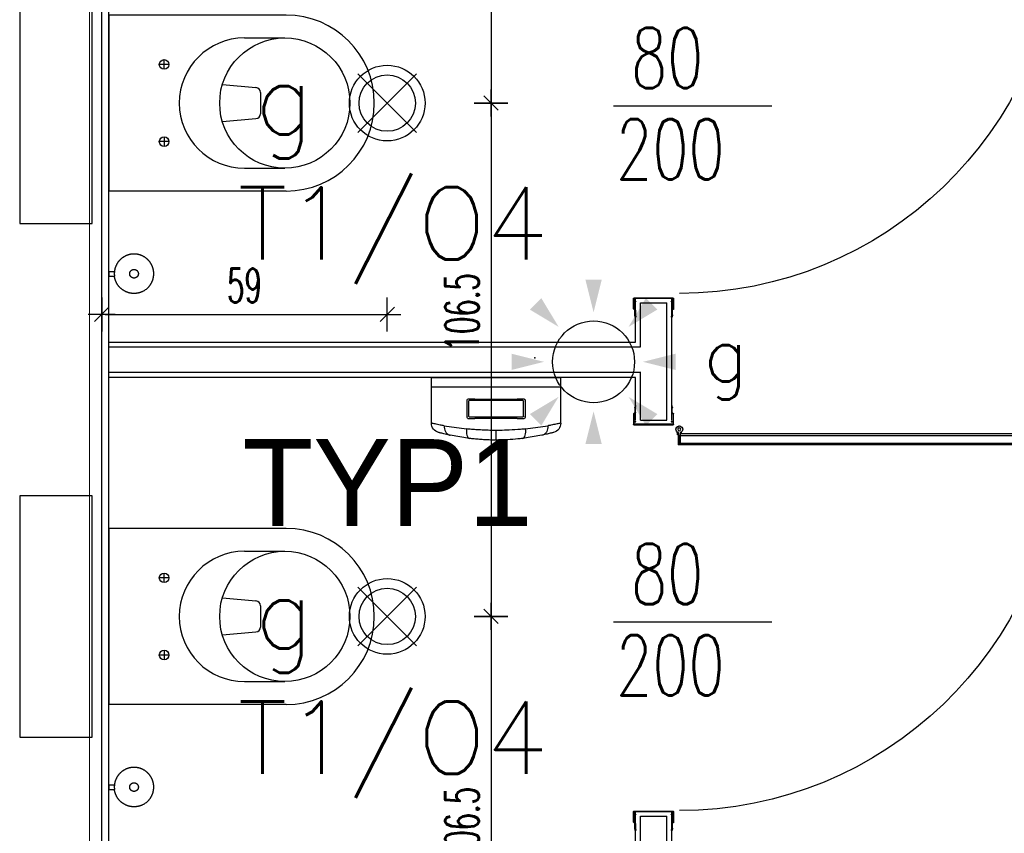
# Model space of a CAD drawing. Header units: centimetres. Extents: x -15121 to 30567, y -60641 to 0.
# Tile 116 of 256: x 6043 to 6247, y -25490 to -25321. Entities that reach past the tile are written whole.
import ezdxf
from ezdxf.enums import TextEntityAlignment as Align

# ---------------------------------------------------------------- set-up
doc = ezdxf.new("R2010")
doc.units = ezdxf.units.CM
doc.header["$LTSCALE"] = 60
for name, color, linetype in [('AIKA lampy i wyłaczniki2', 150, 'Continuous'), ('AIKA lampy sanitariaty', 3, 'Continuous'), ('AIKA sanitariaty', 7, 'Continuous'), ('AIKA TYNK', 5, 'Continuous'), ('AIKA widoki wymiarowanie', 7, 'Continuous'), ('AIKA widokowe', 7, 'Continuous'), ('E_Oświetlenie - czujki ruchu', 3, 'Continuous'), ('E_Oświetlenie - Numer obwodu', 1, 'Continuous'), ('E_Oświetlenie - Opis', 4, 'Continuous')]:
    doc.layers.add(name, color=color, linetype=linetype)
doc.layers.add('opisy', color=1, linetype='Continuous', lineweight=15)
doc.styles.add('RomanS', font='romans.shx')
doc.styles.add('SIMPLEX', font='simplex', dxfattribs={"width": 0.85})
doc.styles.add('TableTextStyle', font='txt')
doc.styles.add('wymiar', font='txt.shx', dxfattribs={"width": 0.6})
doc.dimstyles.new('Dwudziestka', dxfattribs={"dimtxt": 7, "dimasz": 0.7, "dimexe": 5, "dimexo": 0, "dimgap": 2.5, "dimtad": 1, "dimtoh": 1, "dimdec": 3, "dimrnd": 0.5, "dimdsep": 46, "dimtxsty": 'wymiar', "dimblk": 'znacznik', "dimcen": 0, "dimdle": 5, "dimse1": 1, "dimse2": 1, "dimclrd": 256, "dimclre": 256, "dimclrt": 256, "dimadec": 0, "dimazin": 0, "dimtfac": 0.4, "dimtdec": 3, "dimtix": 1, "dimtofl": 0, "dimtmove": 2, "dimatfit": 3, "dimldrblk": 'znacznik', "dimfxl": 1, "dimtolj": 1, "dimarcsym": 0})

# ---------------------------------------------------------------- blocks, each defined once
blk = doc.blocks.new('toaleta top')
at = {"layer": 'AIKA sanitariaty'}
for p, q in [((-18.25, 39.75), (-18.25, 3)), ((-13.5, 31.08), (-13.5, 39.45)), ((13.5, 31.08), (13.5, 39.45)), ((18.25, 39.75), (18.25, 3)), ((-3.85, 26.52), (-3.22, 33.48)), ((-2.22, 34.39), (2.22, 34.39)), ((3.85, 26.52), (3.22, 33.48)), ((-7, 14.44), (-9, 14.44)), ((-8, 15.44), (-8, 13.44)), ((7, 14.44), (9, 14.44)), ((8, 15.44), (8, 13.44)), ((-18.25, 3), (18.25, 3)), ((25, -0.5), (-25, -0.5)), ((-25, -0.5), (-25, -15.5)), ((25, -15.5), (25, -0.5)), ((-25, -15.5), (25, -15.5))]:
    blk.add_line(p, q, dxfattribs=at)
for centre, radius in [((0, 39.45), 13.5), ((-8, 14.44), 1), ((8, 14.44), 1)]:
    blk.add_circle(centre, radius, dxfattribs=at)
for centre, radius, start, end in [((0, 39.75), 18.25, 0, 180), ((-2.22, 33.39), 1, 90, 174.822), ((2.22, 33.39), 1, 5.178, 90), ((0, 31.08), 13.5, 180, 0)]:
    blk.add_arc(centre, radius, start, end, dxfattribs=at)
blk = doc.blocks.new('sl parawan')
at = {"layer": 'AIKA widokowe'}
for p, q in [((-59.55, 119.81), (-59.55, 117.6)), ((-51.3, 119.88), (-59.48, 119.88)), ((-59.42, 119.23), (-59.42, 119.75)), ((-59.42, 119.75), (-51.37, 119.75)), ((-59.05, 119.23), (-59.42, 119.23)), ((-59.42, 117.6), (-59.42, 119.16)), ((-59.42, 119.16), (-59.05, 119.16)), ((-59.15, 94.57), (-59.15, 119.75)), ((-59.05, 119.16), (-59.05, 119.23)), ((-58.15, 94.57), (-58.15, 118.88)), ((-52.65, 118.88), (-58.15, 118.88)), ((-52.65, 109.72), (-52.65, 118.88)), ((-51.37, 119.23), (-51.74, 119.23)), ((-51.74, 119.23), (-51.74, 119.16)), ((-51.74, 119.16), (-51.37, 119.16)), ((-51.65, 110.72), (-51.65, 119.75)), ((-51.37, 119.75), (-51.37, 119.23)), ((-51.37, 119.16), (-51.37, 117.6)), ((-51.24, 117.6), (-51.24, 119.81)), ((-59.28, 116.4), (-59.3, 116.33)), ((-59.27, 117.32), (-59.27, 116.42)), ((-59.18, 116.3), (-59.16, 116.34)), ((-59.14, 116.42), (-59.14, 117.32)), ((-51.65, 117.32), (-51.65, 116.42)), ((-51.63, 116.34), (-51.61, 116.3)), ((-51.52, 116.42), (-51.52, 117.32)), ((-51.49, 116.33), (-51.51, 116.4)), ((-59.31, 116.3), (-59.23, 115.93)), ((-59.1, 115.96), (-59.18, 116.3)), ((-51.61, 116.3), (-51.69, 115.96)), ((-51.56, 115.93), (-51.48, 116.3)), ((57.5, 110.72), (-51.65, 110.72)), ((57.5, 109.72), (-52.65, 109.72)), ((-52.65, 94.57), (-52.65, 104.54)), ((-52.65, 104.42), (57.5, 104.42)), ((-51.65, 94.57), (-51.65, 103.42)), ((-51.65, 103.42), (57.5, 103.42)), ((-51.65, 103.42), (57.5, 103.42)), ((-59.31, 97.15), (-59.23, 97.52)), ((-59.28, 97.05), (-59.3, 97.12)), ((-59.27, 96.13), (-59.27, 97.03)), ((-59.1, 97.49), (-59.18, 97.15)), ((-59.18, 97.15), (-59.16, 97.11)), ((-59.14, 97.03), (-59.14, 96.13)), ((-51.61, 97.15), (-51.69, 97.49)), ((-51.65, 96.13), (-51.65, 97.03)), ((-51.63, 97.11), (-51.61, 97.15)), ((-51.56, 97.52), (-51.48, 97.15)), ((-51.52, 97.03), (-51.52, 96.13)), ((-51.49, 97.12), (-51.51, 97.05)), ((-59.55, 93.63), (-59.55, 95.85)), ((-59.42, 95.85), (-59.42, 94.29)), ((-59.42, 94.29), (-59.05, 94.29)), ((-59.05, 94.22), (-59.42, 94.22)), ((-59.42, 94.22), (-59.42, 93.7)), ((-59.05, 94.29), (-59.05, 94.22)), ((-52.65, 94.57), (-58.15, 94.57)), ((-51.74, 94.22), (-51.74, 94.29)), ((-51.74, 94.29), (-51.37, 94.29)), ((-51.37, 94.22), (-51.74, 94.22)), ((-51.37, 94.29), (-51.37, 95.85)), ((-51.37, 93.7), (-51.37, 94.22)), ((-51.24, 95.85), (-51.24, 93.63)), ((-61.12, 92.08), (-61.12, 91.81)), ((-60.92, 91.98), (-60.92, 89.6)), ((-60.52, 89.7), (-60.52, 91.98)), ((-60.32, 91.48), (-60.32, 92.08)), ((-51.3, 93.57), (-59.48, 93.57)), ((-59.42, 93.7), (-51.37, 93.7)), ((-139.62, 91.33), (-60.52, 91.33)), ((-139.62, 91.33), (-60.52, 91.33)), ((-60.99, 91.81), (-139.06, 91.81)), ((-61.12, 91.81), (-60.92, 91.81)), ((-60.92, 91.81), (-60.92, 89.7)), ((-60.92, 89.77), (-60.92, 91.75)), ((-60.52, 89.6), (-60.52, 91.48)), ((-60.52, 91.48), (-60.32, 91.48)), ((-60.52, 91.33), (-60.52, 89.53)), ((-60.52, 89.53), (-139.62, 89.53)), ((-60.52, 89.53), (-139.62, 89.53)), ((-139.06, 89.7), (-60.99, 89.7)), ((-60.92, 89.7), (-60.52, 89.7)), ((-60.92, 89.6), (-60.52, 89.6)), ((-59.55, 13.39), (-59.55, 11.18)), ((-51.3, 13.46), (-59.48, 13.46)), ((-59.42, 12.81), (-59.42, 13.33)), ((-59.42, 13.33), (-51.37, 13.33)), ((-59.05, 12.81), (-59.42, 12.81)), ((-59.42, 11.18), (-59.42, 12.74)), ((-59.42, 12.74), (-59.05, 12.74)), ((-59.15, -11.86), (-59.15, 13.33)), ((-59.05, 12.74), (-59.05, 12.81)), ((-52.65, 12.46), (-58.15, 12.46)), ((-58.15, -11.86), (-58.15, 12.46)), ((-52.65, 3.3), (-52.65, 12.46)), ((-51.37, 12.81), (-51.74, 12.81)), ((-51.74, 12.81), (-51.74, 12.74)), ((-51.74, 12.74), (-51.37, 12.74)), ((-51.65, 4.3), (-51.65, 13.33)), ((-51.37, 13.33), (-51.37, 12.81)), ((-51.37, 12.74), (-51.37, 11.18)), ((-51.24, 11.18), (-51.24, 13.39)), ((-59.27, 10.9), (-59.27, 10)), ((-59.14, 10), (-59.14, 10.9)), ((-51.65, 10.9), (-51.65, 10)), ((-51.52, 10), (-51.52, 10.9)), ((-59.31, 9.87), (-59.23, 9.51)), ((-59.28, 9.97), (-59.3, 9.91)), ((-59.18, 9.88), (-59.16, 9.92)), ((-59.1, 9.53), (-59.18, 9.88)), ((-51.61, 9.88), (-51.69, 9.53)), ((-51.63, 9.92), (-51.61, 9.88)), ((-51.56, 9.51), (-51.48, 9.87)), ((-51.49, 9.91), (-51.51, 9.97))]:
    blk.add_line(p, q, dxfattribs=at)
blk.add_circle((-60.72, 92.65), 0.3, dxfattribs=at)
for centre, radius, start, end in [((-60.64, 199.87), 79.05, 182.2555, 269.9371), ((-59.48, 119.81), 0.065, 90, 180), ((-51.3, 119.81), 0.065, 0, 90), ((-59.41, 117.6), 0.14, 180, 270), ((-59.41, 117.6), 0.01, 180, 270), ((-59.41, 117.32), 0.27, 0, 90), ((-59.41, 117.32), 0.14, 0, 90), ((-59.25, 116.31), 0.055, 154.9424, 192.3489), ((-59.33, 116.42), 0.055, 334.9424, 0), ((-59.33, 116.42), 0.185, 334.9424, 0), ((-51.38, 117.32), 0.27, 90, 180), ((-51.46, 116.42), 0.185, 180, 205.0576), ((-51.38, 117.32), 0.14, 90, 180), ((-51.46, 116.42), 0.055, 180, 205.0576), ((-51.53, 116.31), 0.055, 347.6511, 25.0576), ((-51.38, 117.6), 0.01, 270, 0), ((-51.38, 117.6), 0.14, 270, 0), ((-59.16, 115.94), 0.0649, 192.3489, 12.3224), ((-51.63, 115.94), 0.0649, 167.6776, 347.6511), ((-59.41, 95.85), 0.14, 90, 180), ((-59.41, 96.13), 0.14, 270, 0), ((-59.41, 96.13), 0.27, 270, 0), ((-59.25, 97.14), 0.055, 167.6511, 205.0576), ((-59.33, 97.03), 0.055, 0, 25.0576), ((-59.16, 97.5), 0.0649, 347.6776, 167.6511), ((-59.33, 97.03), 0.185, 0, 25.0576), ((-51.63, 97.5), 0.0649, 12.3489, 192.3224), ((-51.46, 97.03), 0.185, 154.9424, 180), ((-51.38, 96.13), 0.27, 180, 270), ((-51.46, 97.03), 0.055, 154.9424, 180), ((-51.38, 96.13), 0.14, 180, 270), ((-51.53, 97.14), 0.055, 334.9424, 12.3489), ((-51.38, 95.85), 0.14, 0, 90), ((-59.41, 95.85), 0.01, 90, 180), ((-51.38, 95.85), 0.01, 0, 90), ((-60.72, 92.65), 0.7, 304.8499, 253.3985), ((-60.72, 92.65), 0.7, 286.6015, 235.1501), ((-59.48, 93.63), 0.065, 180, 270), ((-51.3, 93.63), 0.065, 270, 0), ((-128.03, 91.75), 0.065, 90, 180), ((-60.99, 91.75), 0.065, 0, 90), ((-60.64, 92.65), 79.05, 182.2555, 269.9371), ((-128.03, 89.77), 0.065, 180, 270), ((-60.99, 89.77), 0.065, 270, 0), ((-59.48, 13.39), 0.065, 90, 180), ((-51.3, 13.39), 0.065, 0, 90), ((-59.41, 11.18), 0.14, 180, 270), ((-59.41, 11.18), 0.01, 180, 270), ((-59.41, 10.9), 0.27, 0, 90), ((-59.41, 10.9), 0.14, 0, 90), ((-51.38, 10.9), 0.27, 90, 180), ((-51.38, 10.9), 0.14, 90, 180), ((-51.38, 11.18), 0.01, 270, 0), ((-51.38, 11.18), 0.14, 270, 0), ((-59.25, 9.89), 0.055, 154.9424, 192.3489), ((-59.33, 10), 0.055, 334.9424, 0), ((-59.16, 9.52), 0.0649, 192.3489, 12.3224), ((-59.33, 10), 0.185, 334.9424, 0), ((-51.63, 9.52), 0.0649, 167.6776, 347.6511), ((-51.46, 10), 0.185, 180, 205.0576), ((-51.46, 10), 0.055, 180, 205.0576), ((-51.53, 9.89), 0.055, 347.6511, 25.0576)]:
    blk.add_arc(centre, radius, start, end, dxfattribs=at)
at = {"layer": 'AIKA widokowe', "color": 8}
blk.add_point((-30.77, 107.48), dxfattribs=at)
at = {"layer": 'AIKA widokowe'}
blk.add_point((-60.52, 89.53), dxfattribs=at)
blk = doc.blocks.new('opis lamp')
at = {"layer": 'E_Oświetlenie - Numer obwodu', "style": 'SIMPLEX'}
blk.add_attdef('OBWÓD', text='', height=15, dxfattribs=at).set_placement((-9.46, -1.18), align=Align.CENTER)
at = {"layer": 'E_Oświetlenie - Opis', "style": 'SIMPLEX'}
blk.add_attdef('OPIS1', (55.72, 42.77), '', height=15, dxfattribs=at)
blk = doc.blocks.new('Czujka ruchu 360')
at = {"layer": 'E_Oświetlenie - czujki ruchu'}
blk.add_circle((0, 0), 11.31, dxfattribs=at)
for points in [[(0, 13.68), (-2.25, 22.68), (2.25, 22.68), (-2.25, 22.68)], [(-9.67, 9.67), (-17.63, 14.45), (-14.45, 17.63), (-17.63, 14.45)], [(9.67, 9.67), (17.63, 14.45), (14.45, 17.63), (17.63, 14.45)], [(-13.68, 0), (-22.68, -2.25), (-22.68, 2.25), (-22.68, -2.25)], [(13.68, 0), (22.68, -2.25), (22.68, 2.25), (22.68, -2.25)], [(-9.67, -9.67), (-14.45, -17.63), (-17.63, -14.45), (-14.45, -17.63)], [(9.67, -9.67), (14.45, -17.63), (17.63, -14.45), (14.45, -17.63)], [(0, -13.68), (-2.25, -22.68), (2.25, -22.68), (-2.25, -22.68)]]:
    blk.add_solid(points, dxfattribs=at)
at = {"layer": 'E_Oświetlenie - Numer obwodu', "style": 'SIMPLEX'}
blk.add_attdef('OBWÓD', text='', height=15, dxfattribs=at).set_placement((0, -42.53), align=Align.CENTER)
at = {"layer": 'E_Oświetlenie - Opis', "style": 'SIMPLEX'}
for tag, p in [('SYMBOL', (-34.22, 26.89)), ('OPIS1', (26.83, -1.12))]:
    blk.add_attdef(tag, p, '', height=15, dxfattribs=at)
blk = doc.blocks.new('sl szczotka rzut')
at = {"layer": 'AIKA sanitariaty', "transparency": 33554610}
for p, q in [((22238.01, -28535.25), (22238.01, -28534.12)), ((22239.01, -28535.25), (22239.01, -28534.12)), ((22239.01, -28535.25), (22238.01, -28535.25))]:
    blk.add_line(p, q, dxfattribs=at)
for points in [[(22235.26, -28527.56), (22235.39, -28527.42), (22235.5, -28527.29), (22235.6, -28527.19), (22235.69, -28527.1), (22235.78, -28527.02), (22235.85, -28526.95), (22235.92, -28526.89), (22235.99, -28526.84), (22236.06, -28526.79), (22236.12, -28526.74), (22236.18, -28526.7), (22236.24, -28526.66), (22236.3, -28526.62), (22236.35, -28526.58), (22236.41, -28526.55), (22236.47, -28526.51), (22236.53, -28526.48), (22236.59, -28526.45), (22236.65, -28526.42), (22236.71, -28526.39), (22236.77, -28526.36), (22236.83, -28526.33), (22236.89, -28526.3), (22236.95, -28526.28), (22237.01, -28526.25), (22237.07, -28526.23), (22237.14, -28526.2), (22237.2, -28526.18), (22237.26, -28526.16), (22237.33, -28526.14), (22237.39, -28526.12), (22237.46, -28526.1), (22237.52, -28526.09), (22237.59, -28526.07), (22237.65, -28526.06), (22237.72, -28526.04), (22237.78, -28526.03), (22237.85, -28526.02), (22237.91, -28526.01), (22237.98, -28526), (22238.05, -28525.99), (22238.11, -28525.98), (22238.18, -28525.98), (22238.25, -28525.97), (22238.31, -28525.97), (22238.38, -28525.97), (22238.45, -28525.97), (22238.51, -28525.97), (22238.58, -28525.97), (22238.65, -28525.97), (22238.71, -28525.97), (22238.78, -28525.97), (22238.85, -28525.98), (22238.91, -28525.98), (22238.98, -28525.99), (22239.05, -28526), (22239.11, -28526.01), (22239.18, -28526.02), (22239.25, -28526.03), (22239.31, -28526.04), (22239.38, -28526.06), (22239.44, -28526.07), (22239.51, -28526.09), (22239.57, -28526.1), (22239.64, -28526.12), (22239.7, -28526.14), (22239.76, -28526.16), (22239.83, -28526.18), (22239.89, -28526.2), (22239.95, -28526.23), (22240.02, -28526.25), (22240.08, -28526.28), (22240.14, -28526.3), (22240.2, -28526.33), (22240.26, -28526.36), (22240.32, -28526.39), (22240.38, -28526.42), (22240.44, -28526.45), (22240.5, -28526.48), (22240.56, -28526.51), (22240.62, -28526.55), (22240.67, -28526.58), (22240.73, -28526.62), (22240.79, -28526.65), (22240.84, -28526.69), (22240.9, -28526.73), (22240.95, -28526.77), (22241, -28526.81), (22241.06, -28526.85), (22241.11, -28526.89), (22241.16, -28526.94), (22241.21, -28526.98), (22241.26, -28527.02), (22241.31, -28527.07), (22241.36, -28527.12), (22241.41, -28527.16), (22241.45, -28527.21), (22241.5, -28527.26), (22241.54, -28527.31), (22241.59, -28527.36), (22241.63, -28527.41), (22241.67, -28527.46), (22241.72, -28527.51), (22241.76, -28527.56), (22241.8, -28527.62), (22241.84, -28527.67), (22241.88, -28527.73), (22241.91, -28527.78), (22241.95, -28527.84), (22241.99, -28527.89), (22242.02, -28527.95), (22242.05, -28528.01), (22242.09, -28528.07), (22242.12, -28528.13), (22242.15, -28528.19), (22242.18, -28528.25), (22242.21, -28528.31), (22242.24, -28528.37), (22242.27, -28528.43), (22242.29, -28528.49), (22242.32, -28528.55), (22242.34, -28528.61), (22242.36, -28528.68), (22242.39, -28528.74), (22242.41, -28528.8), (22242.43, -28528.87), (22242.45, -28528.93), (22242.46, -28529), (22242.48, -28529.06), (22242.5, -28529.13), (22242.51, -28529.19), (22242.52, -28529.26), (22242.54, -28529.32), (22242.55, -28529.39), (22242.56, -28529.45), (22242.57, -28529.52), (22242.58, -28529.59), (22242.58, -28529.65), (22242.59, -28529.72), (22242.59, -28529.79), (22242.6, -28529.85), (22242.6, -28529.92), (22242.6, -28529.99), (22242.6, -28530.05), (22242.6, -28530.12), (22242.6, -28530.19), (22242.6, -28530.25), (22242.59, -28530.32), (22242.59, -28530.39), (22242.58, -28530.45), (22242.58, -28530.52), (22242.57, -28530.59), (22242.56, -28530.65), (22242.55, -28530.72), (22242.54, -28530.79), (22242.52, -28530.85), (22242.51, -28530.92), (22242.5, -28530.98), (22242.48, -28531.05), (22242.46, -28531.11), (22242.45, -28531.18), (22242.43, -28531.24), (22242.41, -28531.3), (22242.39, -28531.37), (22242.36, -28531.43), (22242.34, -28531.49), (22242.32, -28531.56), (22242.29, -28531.62), (22242.27, -28531.68), (22242.24, -28531.74), (22242.21, -28531.8), (22242.18, -28531.86), (22242.15, -28531.92), (22242.12, -28531.98), (22242.09, -28532.04), (22242.05, -28532.1), (22242.02, -28532.16), (22241.99, -28532.21), (22241.95, -28532.27), (22241.91, -28532.33), (22241.88, -28532.38), (22241.84, -28532.44), (22241.8, -28532.49), (22241.76, -28532.54), (22241.72, -28532.6), (22241.67, -28532.65), (22241.63, -28532.7), (22241.59, -28532.75), (22241.54, -28532.8), (22241.5, -28532.85), (22241.45, -28532.9), (22241.41, -28532.94), (22241.36, -28532.99), (22241.31, -28533.04), (22241.26, -28533.08), (22241.21, -28533.13), (22241.16, -28533.17), (22241.11, -28533.21), (22241.06, -28533.26), (22241, -28533.3), (22240.95, -28533.34), (22240.9, -28533.38), (22240.84, -28533.42), (22240.79, -28533.45), (22240.73, -28533.49), (22240.67, -28533.53), (22240.62, -28533.56), (22240.56, -28533.59), (22240.5, -28533.63), (22240.44, -28533.66), (22240.38, -28533.69), (22240.32, -28533.72), (22240.26, -28533.75), (22240.2, -28533.78), (22240.14, -28533.8), (22240.08, -28533.83), (22240.02, -28533.86), (22239.95, -28533.88), (22239.89, -28533.9), (22239.83, -28533.93), (22239.76, -28533.95), (22239.7, -28533.97), (22239.64, -28533.99), (22239.57, -28534), (22239.51, -28534.02), (22239.44, -28534.04), (22239.38, -28534.05), (22239.32, -28534.06), (22239.27, -28534.07), (22239.22, -28534.09), (22239.17, -28534.09), (22239.13, -28534.1), (22239.1, -28534.11), (22239.07, -28534.11), (22239.05, -28534.11), (22239.03, -28534.12), (22239.01, -28534.12), (22238.99, -28534.12), (22238.97, -28534.12), (22238.94, -28534.12), (22238.9, -28534.13), (22238.86, -28534.13), (22238.81, -28534.13), (22238.75, -28534.13), (22238.69, -28534.14), (22238.62, -28534.14), (22238.55, -28534.14), (22238.47, -28534.14), (22238.39, -28534.14), (22238.31, -28534.13), (22238.23, -28534.13), (22238.16, -28534.13), (22238.1, -28534.12), (22238.04, -28534.12), (22238, -28534.12), (22237.98, -28534.12)], [(22235.26, -28527.56), (22235.16, -28527.72), (22235.07, -28527.86), (22234.99, -28527.98), (22234.93, -28528.09), (22234.88, -28528.19), (22234.83, -28528.29), (22234.79, -28528.37), (22234.76, -28528.45), (22234.73, -28528.52), (22234.7, -28528.6), (22234.67, -28528.67), (22234.65, -28528.73), (22234.62, -28528.8), (22234.6, -28528.87), (22234.58, -28528.93), (22234.56, -28529), (22234.55, -28529.06), (22234.53, -28529.13), (22234.52, -28529.19), (22234.5, -28529.26), (22234.49, -28529.32), (22234.48, -28529.39), (22234.47, -28529.45), (22234.46, -28529.52), (22234.45, -28529.59), (22234.45, -28529.65), (22234.44, -28529.72), (22234.43, -28529.79), (22234.43, -28529.85), (22234.43, -28529.92), (22234.43, -28529.99), (22234.43, -28530.05), (22234.43, -28530.12), (22234.43, -28530.19), (22234.43, -28530.25), (22234.43, -28530.32), (22234.44, -28530.39), (22234.45, -28530.45), (22234.45, -28530.52), (22234.46, -28530.59), (22234.47, -28530.65), (22234.48, -28530.72), (22234.49, -28530.79), (22234.5, -28530.85), (22234.52, -28530.92), (22234.53, -28530.98), (22234.55, -28531.05), (22234.56, -28531.11), (22234.58, -28531.18), (22234.6, -28531.24), (22234.62, -28531.3), (22234.64, -28531.37), (22234.66, -28531.43), (22234.69, -28531.49), (22234.71, -28531.56), (22234.74, -28531.62), (22234.76, -28531.68), (22234.79, -28531.74), (22234.82, -28531.8), (22234.85, -28531.86), (22234.88, -28531.92), (22234.91, -28531.98), (22234.94, -28532.04), (22234.97, -28532.1), (22235.01, -28532.16), (22235.04, -28532.21), (22235.08, -28532.27), (22235.11, -28532.33), (22235.15, -28532.38), (22235.19, -28532.44), (22235.23, -28532.49), (22235.27, -28532.54), (22235.31, -28532.6), (22235.35, -28532.65), (22235.4, -28532.7), (22235.44, -28532.75), (22235.48, -28532.8), (22235.53, -28532.85), (22235.58, -28532.9), (22235.62, -28532.94), (22235.67, -28532.99), (22235.72, -28533.04), (22235.77, -28533.08), (22235.82, -28533.13), (22235.87, -28533.17), (22235.92, -28533.21), (22235.97, -28533.26), (22236.03, -28533.3), (22236.08, -28533.34), (22236.13, -28533.38), (22236.19, -28533.42), (22236.24, -28533.45), (22236.3, -28533.49), (22236.36, -28533.53), (22236.41, -28533.56), (22236.47, -28533.59), (22236.53, -28533.63), (22236.59, -28533.66), (22236.65, -28533.69), (22236.71, -28533.72), (22236.78, -28533.75), (22236.84, -28533.78), (22236.92, -28533.81), (22236.99, -28533.85), (22237.07, -28533.88), (22237.16, -28533.91), (22237.26, -28533.94), (22237.37, -28533.97), (22237.49, -28534.01), (22237.63, -28534.04), (22237.79, -28534.08), (22237.98, -28534.12)]]:
    blk.add_lwpolyline(points, dxfattribs=at)
blk.add_lwpolyline([(22239.38, -28530.29), (22239.39, -28530.27), (22239.39, -28530.26), (22239.39, -28530.24), (22239.39, -28530.23), (22239.4, -28530.21), (22239.4, -28530.2), (22239.4, -28530.19), (22239.4, -28530.17), (22239.41, -28530.16), (22239.41, -28530.14), (22239.41, -28530.13), (22239.41, -28530.11), (22239.41, -28530.1), (22239.41, -28530.08), (22239.41, -28530.07), (22239.41, -28530.05), (22239.41, -28530.04), (22239.41, -28530.02), (22239.41, -28530.01), (22239.41, -28530), (22239.41, -28529.98), (22239.41, -28529.97), (22239.41, -28529.95), (22239.4, -28529.94), (22239.4, -28529.92), (22239.4, -28529.91), (22239.4, -28529.89), (22239.39, -28529.88), (22239.39, -28529.86), (22239.39, -28529.85), (22239.39, -28529.84), (22239.38, -28529.82), (22239.38, -28529.81), (22239.37, -28529.79), (22239.37, -28529.78), (22239.36, -28529.77), (22239.36, -28529.75), (22239.35, -28529.74), (22239.35, -28529.72), (22239.34, -28529.71), (22239.34, -28529.7), (22239.33, -28529.68), (22239.33, -28529.67), (22239.32, -28529.66), (22239.31, -28529.64), (22239.31, -28529.63), (22239.3, -28529.62), (22239.29, -28529.6), (22239.28, -28529.59), (22239.28, -28529.58), (22239.27, -28529.57), (22239.26, -28529.55), (22239.25, -28529.54), (22239.24, -28529.53), (22239.24, -28529.52), (22239.23, -28529.51), (22239.22, -28529.5), (22239.21, -28529.48), (22239.2, -28529.47), (22239.19, -28529.46), (22239.18, -28529.45), (22239.17, -28529.44), (22239.16, -28529.43), (22239.15, -28529.42), (22239.14, -28529.41), (22239.13, -28529.4), (22239.12, -28529.39), (22239.11, -28529.38), (22239.1, -28529.37), (22239.08, -28529.36), (22239.07, -28529.35), (22239.06, -28529.34), (22239.05, -28529.33), (22239.04, -28529.32), (22239.03, -28529.32), (22239.01, -28529.31), (22239, -28529.3), (22238.99, -28529.29), (22238.98, -28529.28), (22238.96, -28529.28), (22238.95, -28529.27), (22238.94, -28529.26), (22238.92, -28529.25), (22238.91, -28529.25), (22238.9, -28529.24), (22238.88, -28529.24), (22238.87, -28529.23), (22238.86, -28529.22), (22238.84, -28529.22), (22238.83, -28529.21), (22238.82, -28529.21), (22238.8, -28529.2), (22238.79, -28529.2), (22238.77, -28529.19), (22238.76, -28529.19), (22238.75, -28529.19), (22238.73, -28529.18), (22238.72, -28529.18), (22238.7, -28529.18), (22238.69, -28529.17), (22238.67, -28529.17), (22238.66, -28529.17), (22238.65, -28529.17), (22238.63, -28529.16), (22238.62, -28529.16), (22238.6, -28529.16), (22238.59, -28529.16), (22238.57, -28529.16), (22238.56, -28529.16), (22238.54, -28529.16), (22238.53, -28529.16), (22238.51, -28529.16), (22238.5, -28529.16), (22238.48, -28529.16), (22238.47, -28529.16), (22238.46, -28529.16), (22238.44, -28529.16), (22238.43, -28529.16), (22238.41, -28529.16), (22238.4, -28529.16), (22238.38, -28529.17), (22238.37, -28529.17), (22238.35, -28529.17), (22238.34, -28529.17), (22238.32, -28529.18), (22238.31, -28529.18), (22238.3, -28529.18), (22238.28, -28529.19), (22238.27, -28529.19), (22238.25, -28529.19), (22238.24, -28529.2), (22238.23, -28529.2), (22238.21, -28529.21), (22238.2, -28529.21), (22238.18, -28529.22), (22238.17, -28529.22), (22238.16, -28529.23), (22238.14, -28529.24), (22238.13, -28529.24), (22238.12, -28529.25), (22238.1, -28529.25), (22238.09, -28529.26), (22238.08, -28529.27), (22238.07, -28529.28), (22238.05, -28529.28), (22238.04, -28529.29), (22238.03, -28529.3), (22238.02, -28529.31), (22238, -28529.32), (22237.99, -28529.32), (22237.98, -28529.33), (22237.97, -28529.34), (22237.96, -28529.35), (22237.94, -28529.36), (22237.93, -28529.37), (22237.92, -28529.38), (22237.91, -28529.39), (22237.9, -28529.4), (22237.89, -28529.41), (22237.88, -28529.42), (22237.87, -28529.43), (22237.86, -28529.44), (22237.85, -28529.45), (22237.84, -28529.46), (22237.83, -28529.47), (22237.82, -28529.48), (22237.81, -28529.5), (22237.8, -28529.51), (22237.79, -28529.52), (22237.78, -28529.53), (22237.78, -28529.54), (22237.77, -28529.55), (22237.76, -28529.57), (22237.75, -28529.58), (22237.74, -28529.59), (22237.74, -28529.6), (22237.73, -28529.62), (22237.72, -28529.63), (22237.72, -28529.64), (22237.71, -28529.66), (22237.7, -28529.67), (22237.7, -28529.68), (22237.69, -28529.7), (22237.68, -28529.71), (22237.68, -28529.72), (22237.67, -28529.74), (22237.67, -28529.75), (22237.66, -28529.77), (22237.66, -28529.78), (22237.65, -28529.79), (22237.65, -28529.81), (22237.65, -28529.82), (22237.64, -28529.84), (22237.64, -28529.85), (22237.64, -28529.86), (22237.63, -28529.88), (22237.63, -28529.89), (22237.63, -28529.91), (22237.63, -28529.92), (22237.62, -28529.94), (22237.62, -28529.95), (22237.62, -28529.97), (22237.62, -28529.98), (22237.62, -28530), (22237.62, -28530.01), (22237.62, -28530.02), (22237.62, -28530.04), (22237.62, -28530.05), (22237.62, -28530.07), (22237.62, -28530.08), (22237.62, -28530.1), (22237.62, -28530.11), (22237.62, -28530.13), (22237.62, -28530.14), (22237.62, -28530.16), (22237.62, -28530.17), (22237.63, -28530.19), (22237.63, -28530.2), (22237.63, -28530.21), (22237.63, -28530.23), (22237.64, -28530.24), (22237.64, -28530.26), (22237.64, -28530.27), (22237.65, -28530.29), (22237.65, -28530.3), (22237.65, -28530.31), (22237.66, -28530.33), (22237.66, -28530.34), (22237.67, -28530.36), (22237.67, -28530.37), (22237.68, -28530.38), (22237.68, -28530.4), (22237.69, -28530.41), (22237.7, -28530.42), (22237.7, -28530.44), (22237.71, -28530.45), (22237.72, -28530.46), (22237.72, -28530.48), (22237.73, -28530.49), (22237.74, -28530.5), (22237.74, -28530.52), (22237.75, -28530.53), (22237.76, -28530.54), (22237.77, -28530.55), (22237.78, -28530.56), (22237.78, -28530.58), (22237.79, -28530.59), (22237.8, -28530.6), (22237.81, -28530.61), (22237.82, -28530.62), (22237.83, -28530.63), (22237.84, -28530.65), (22237.85, -28530.66), (22237.86, -28530.67), (22237.87, -28530.68), (22237.88, -28530.69), (22237.89, -28530.7), (22237.9, -28530.71), (22237.91, -28530.72), (22237.92, -28530.73), (22237.93, -28530.74), (22237.94, -28530.75), (22237.96, -28530.76), (22237.97, -28530.77), (22237.98, -28530.78), (22237.99, -28530.78), (22238, -28530.79), (22238.02, -28530.8), (22238.03, -28530.81), (22238.04, -28530.82), (22238.05, -28530.82), (22238.07, -28530.83), (22238.08, -28530.84), (22238.09, -28530.85), (22238.1, -28530.85), (22238.12, -28530.86), (22238.13, -28530.87), (22238.14, -28530.87), (22238.16, -28530.88), (22238.17, -28530.88), (22238.18, -28530.89), (22238.2, -28530.89), (22238.21, -28530.9), (22238.23, -28530.9), (22238.24, -28530.91), (22238.25, -28530.91), (22238.27, -28530.92), (22238.28, -28530.92), (22238.3, -28530.92), (22238.31, -28530.93), (22238.32, -28530.93), (22238.34, -28530.93), (22238.35, -28530.94), (22238.37, -28530.94), (22238.38, -28530.94), (22238.4, -28530.94), (22238.41, -28530.95), (22238.43, -28530.95), (22238.44, -28530.95), (22238.46, -28530.95), (22238.47, -28530.95), (22238.48, -28530.95), (22238.5, -28530.95), (22238.51, -28530.95), (22238.53, -28530.95), (22238.54, -28530.95), (22238.56, -28530.95), (22238.57, -28530.95), (22238.59, -28530.95), (22238.6, -28530.95), (22238.62, -28530.95), (22238.63, -28530.94), (22238.65, -28530.94), (22238.66, -28530.94), (22238.67, -28530.94), (22238.69, -28530.93), (22238.7, -28530.93), (22238.72, -28530.93), (22238.73, -28530.92), (22238.75, -28530.92), (22238.76, -28530.92), (22238.77, -28530.91), (22238.79, -28530.91), (22238.8, -28530.9), (22238.82, -28530.9), (22238.83, -28530.89), (22238.84, -28530.89), (22238.86, -28530.88), (22238.87, -28530.88), (22238.88, -28530.87), (22238.9, -28530.87), (22238.91, -28530.86), (22238.92, -28530.85), (22238.94, -28530.85), (22238.95, -28530.84), (22238.96, -28530.83), (22238.98, -28530.82), (22238.99, -28530.82), (22239, -28530.81), (22239.01, -28530.8), (22239.03, -28530.79), (22239.04, -28530.78), (22239.05, -28530.78), (22239.06, -28530.77), (22239.07, -28530.76), (22239.08, -28530.75), (22239.1, -28530.74), (22239.11, -28530.73), (22239.12, -28530.72), (22239.13, -28530.71), (22239.14, -28530.7), (22239.15, -28530.69), (22239.16, -28530.68), (22239.17, -28530.67), (22239.18, -28530.66), (22239.19, -28530.65), (22239.2, -28530.63), (22239.21, -28530.62), (22239.22, -28530.61), (22239.23, -28530.6), (22239.24, -28530.59), (22239.24, -28530.58), (22239.25, -28530.56), (22239.26, -28530.55), (22239.27, -28530.54), (22239.28, -28530.53), (22239.28, -28530.52), (22239.29, -28530.5), (22239.3, -28530.49), (22239.31, -28530.48), (22239.31, -28530.46), (22239.32, -28530.45), (22239.33, -28530.44), (22239.33, -28530.42), (22239.34, -28530.41), (22239.34, -28530.4), (22239.35, -28530.38), (22239.35, -28530.37), (22239.36, -28530.36), (22239.36, -28530.34), (22239.37, -28530.33), (22239.37, -28530.31), (22239.38, -28530.3)], close=True, dxfattribs=at)
blk = doc.blocks.new('sl dozownik papieru rzut')
at = {"layer": 'AIKA sanitariaty'}
for p, q in [((13.4, 0), (-13.4, 0)), ((-13.4, -1.95), (-13.4, 0)), ((13.4, -1.95), (13.4, 0)), ((13.4, -1.95), (-13.4, -1.95)), ((-13.35, -2), (13.35, -2)), ((-13.4, -2.05), (13.4, -2.05)), ((-13.4, -9.49), (-13.4, -2.05)), ((13.4, -9.49), (13.4, -2.05)), ((-6, -4.65), (-6, -8.35)), ((-5.85, -4.5), (-4.39, -4.5)), ((-5.7, -8.05), (-5.7, -4.95)), ((-5.55, -4.8), (5.58, -4.8)), ((4.39, -4.5), (-4.39, -4.5)), ((4.39, -4.5), (5.85, -4.5)), ((5.7, -4.95), (5.7, -8.05)), ((6, -8.35), (6, -4.65)), ((-6.13, -10.69), (-10.73, -10.04)), ((-4.39, -8.5), (-5.85, -8.5)), ((5.55, -8.2), (-5.55, -8.2)), ((-4.39, -8.5), (4.39, -8.5)), ((5.85, -8.5), (4.39, -8.5)), ((10.73, -10.04), (6.13, -10.69)), ((-9.5, -12.01), (-5.51, -12.67)), ((0, -13), (0, -11)), ((5.51, -12.67), (9.5, -12.01))]:
    blk.add_line(p, q, dxfattribs=at)
for centre, radius, start, end in [((-13.35, -1.95), 0.05, 180, 270), ((-13.35, -2.05), 0.05, 90, 180), ((13.35, -1.95), 0.05, 270, 0), ((13.35, -2.05), 0.05, 0, 90), ((-5.85, -4.65), 0.15, 90, 180), ((-5.55, -4.95), 0.15, 90, 180), ((5.55, -4.95), 0.15, 0, 90), ((5.85, -4.65), 0.15, 0, 90), ((-5.55, -8.05), 0.15, 180, 270), ((5.55, -8.05), 0.15, 270, 0), ((-11.4, -9.49), 2, 180, 254.9453), ((-5.85, -8.35), 0.15, 180, 270), ((5.85, -8.35), 0.15, 270, 0), ((11.4, -9.49), 2, 285.0547, 0)]:
    blk.add_arc(centre, radius, start, end, dxfattribs=at)
for points, knots in [([(-13.4, -9.49), (-13.4, -9.49), (-13.32, -9.51), (-12.98, -9.59), (-12.73, -9.64), (-12.12, -9.77), (-11.78, -9.84), (-11.18, -9.96), (-10.96, -10), (-10.73, -10.04)], [719.365815, 719.365815, 719.365815, 719.365815, 741.542046, 741.542046, 763.718271, 763.718271, 782.93566, 782.93566, 792.832229, 792.832229, 792.832229, 792.832229]), ([(-10.73, -10.04), (-10.73, -10.04), (-10.73, -10.04), (-10.73, -10.05), (-10.73, -10.05), (-10.73, -10.07), (-10.73, -10.07), (-10.73, -10.09), (-10.73, -10.11), (-10.74, -10.14), (-10.74, -10.17), (-10.74, -10.25), (-10.73, -10.3), (-10.73, -10.45), (-10.71, -10.55), (-10.66, -10.85), (-10.59, -11.03), (-10.4, -11.41), (-10.26, -11.59), (-9.92, -11.86), (-9.73, -11.96), (-9.53, -12)], [-0.008999, -0.008999, -0.008999, -0.008999, 0, 0, 0.195131, 0.195131, 0.390205, 0.390205, 0.780355, 0.780355, 1.560665, 1.560665, 3.121408, 3.121408, 6.243965, 6.243965, 12.498055, 12.498055, 20.307105, 20.307105, 28.11533, 28.11533, 28.11533, 28.11533]), ([(10.73, -10.04), (10.73, -10.04), (10.73, -10.04), (10.74, -10.25), (10.73, -10.45), (10.66, -10.85), (10.59, -11.03), (10.4, -11.41), (10.26, -11.59), (9.92, -11.86), (9.73, -11.96), (9.53, -12)], [-0.008936, -0.008936, -0.008936, -0.008936, 0, 0, 6.258249, 6.258249, 12.51788, 12.51788, 20.330205, 20.330205, 28.1424, 28.1424, 28.1424, 28.1424]), ([(10.73, -10.04), (11.04, -9.98), (11.33, -9.93), (12.01, -9.8), (12.37, -9.72), (12.8, -9.63), (12.92, -9.6), (13.13, -9.55), (13.21, -9.54), (13.36, -9.5), (13.4, -9.49), (13.4, -9.49)], [645.89816, 645.89816, 645.89816, 645.89816, 659.198751, 659.198751, 681.041661, 681.041661, 692.345192, 692.345192, 703.648717, 703.648717, 719.365815, 719.365815, 719.365815, 719.365815]), ([(-11.92, -11.42), (-11.92, -11.42), (-11.84, -11.45), (-11.55, -11.52), (-11.32, -11.58), (-10.78, -11.72), (-10.47, -11.79), (-9.94, -11.91), (-9.74, -11.96), (-9.53, -12)], [719.365815, 719.365815, 719.365815, 719.365815, 741.542046, 741.542046, 763.718271, 763.718271, 782.93566, 782.93566, 793.101387, 793.101387, 793.101387, 793.101387]), ([(-9.53, -12), (-9.53, -12), (-9.52, -12), (-9.52, -12), (-9.51, -12), (-9.51, -12), (-9.5, -12.01), (-9.5, -12.01), (-9.5, -12.01), (-9.5, -12.01)], [125.169211, 125.169211, 125.169211, 125.169211, 125.262842, 125.262842, 125.558179, 125.558179, 125.889339, 125.889339, 126.290447, 126.290447, 126.290447, 126.290447]), ([(-5.51, -12.67), (-5.63, -12.65), (-5.73, -12.58), (-5.92, -12.35), (-6, -12.19), (-6.11, -11.81), (-6.14, -11.61), (-6.17, -11.16), (-6.16, -10.93), (-6.13, -10.69), (-6.13, -10.69), (-6.13, -10.69)], [0, 0, 0, 0, 7.811334, 7.811334, 15.623566, 15.623566, 22.812435, 22.812435, 29.999926, 29.999926, 30.008028, 30.008028, 30.008028, 30.008028]), ([(-6.13, -10.69), (-5.79, -10.72), (-5.45, -10.76), (-4.32, -10.85), (-3.52, -10.9), (-2.07, -10.97), (-1.42, -10.99), (-0.51, -11), (-0.26, -11), (0, -11)], [665.068332, 665.068332, 665.068332, 665.068332, 674.873359, 674.873359, 696.15174, 696.15174, 712.840829, 712.840829, 719.36757, 719.36757, 719.36757, 719.36757]), ([(0, -11), (0.44, -11), (0.87, -11), (1.74, -10.98), (2.17, -10.96), (3.02, -10.93), (3.45, -10.9), (4.28, -10.85), (4.69, -10.82), (5.45, -10.76), (5.79, -10.72), (6.13, -10.69)], [719.36757, 719.36757, 719.36757, 719.36757, 730.491124, 730.491124, 741.614678, 741.614678, 752.738229, 752.738229, 763.861781, 763.861781, 773.666807, 773.666807, 773.666807, 773.666807]), ([(6.13, -10.69), (6.13, -10.69), (6.13, -10.69), (6.13, -10.7), (6.13, -10.7), (6.14, -10.72), (6.14, -10.73), (6.14, -10.75), (6.14, -10.76), (6.14, -10.81), (6.15, -10.84), (6.15, -10.93), (6.16, -10.98), (6.16, -11.16), (6.16, -11.27), (6.14, -11.61), (6.11, -11.81), (6, -12.19), (5.92, -12.35), (5.73, -12.58), (5.63, -12.65), (5.51, -12.67)], [-0.008087, -0.008087, -0.008087, -0.008087, 0, 0, 0.223897, 0.223897, 0.447699, 0.447699, 0.895311, 0.895311, 1.790581, 1.790581, 3.581414, 3.581414, 7.165142, 7.165142, 14.347918, 14.347918, 22.153528, 22.153528, 29.958241, 29.958241, 29.958241, 29.958241]), ([(9.5, -12.01), (9.5, -12.01), (9.5, -12.01), (9.51, -12), (9.51, -12), (9.52, -12), (9.52, -12), (9.53, -12)], [0, 0, 0, 0, 0.4713843, 0.4713843, 0.7522977, 0.7522977, 0.8768388, 0.8768388, 0.8768388, 0.8768388]), ([(9.53, -12), (9.81, -11.94), (10.07, -11.88), (10.69, -11.74), (11, -11.66), (11.38, -11.57), (11.49, -11.54), (11.68, -11.49), (11.75, -11.47), (11.88, -11.44), (11.92, -11.42), (11.92, -11.42)], [645.629, 645.629, 645.629, 645.629, 659.198751, 659.198751, 681.041661, 681.041661, 692.345192, 692.345192, 703.648717, 703.648717, 719.365815, 719.365815, 719.365815, 719.365815]), ([(-5.51, -12.67), (-5.51, -12.67), (-5.51, -12.67), (-5.5, -12.67), (-5.5, -12.67), (-5.5, -12.67)], [25.154736, 25.154736, 25.154736, 25.154736, 25.2068571, 25.2068571, 25.5412471, 25.5412471, 25.5412471, 25.5412471]), ([(-5.5, -12.67), (-5.18, -12.71), (-4.86, -12.74), (-3.85, -12.84), (-3.14, -12.9), (-1.84, -12.97), (-1.26, -12.99), (-0.45, -13), (-0.23, -13), (0, -13)], [664.576978, 664.576978, 664.576978, 664.576978, 674.873359, 674.873359, 696.15174, 696.15174, 712.840829, 712.840829, 719.36757, 719.36757, 719.36757, 719.36757]), ([(0, -13), (0.39, -13), (0.78, -13), (1.55, -12.98), (1.93, -12.96), (2.69, -12.92), (3.07, -12.9), (3.81, -12.84), (4.17, -12.81), (4.86, -12.74), (5.18, -12.71), (5.5, -12.67)], [719.36757, 719.36757, 719.36757, 719.36757, 730.491124, 730.491124, 741.614678, 741.614678, 752.738229, 752.738229, 763.861781, 763.861781, 774.158161, 774.158161, 774.158161, 774.158161]), ([(5.5, -12.67), (5.5, -12.67), (5.5, -12.67), (5.51, -12.67), (5.51, -12.67), (5.51, -12.67)], [0, 0, 0, 0, 0.3582778, 0.3582778, 0.4217256, 0.4217256, 0.4217256, 0.4217256])]:
    blk.add_open_spline(points, degree=3, knots=knots, dxfattribs=at)
blk = doc.blocks.new('znacznik')
at = {"color": 0}
for points in [[(0, -5), (0, 5)], [(-4, 0), (4, 0)]]:
    blk.add_lwpolyline(points, dxfattribs=at)
at = {"color": 1}
blk.add_lwpolyline([(-2.12, -2.12), (2.12, 2.12)], dxfattribs=at)
blk = doc.blocks.new('*D6255')
at = {"layer": 'AIKA widoki wymiarowanie', "lineweight": -2, "transparency": 16777216}
blk.add_line((6140.66, -25285), (6140.66, -25337.51), dxfattribs=at)
at = {"layer": 'Defpoints', "color": 0, "transparency": 16777216}
for p in [(6113.49, -25284.3), (6119.14, -25338.21), (6140.66, -25338.21)]:
    blk.add_point(p, dxfattribs=at)
at = {"layer": 'AIKA widoki wymiarowanie', "lineweight": -2, "transparency": 16777216, "xscale": 0.7, "yscale": 0.7, "zscale": 0.7}
for p, rotation in [((6140.66, -25284.3), 90), ((6140.66, -25338.21), 270)]:
    blk.add_blockref('znacznik', p, dxfattribs=dict(at, rotation=rotation))
at = {"layer": 'AIKA widoki wymiarowanie', "transparency": 16777216, "insert": (6134.66, -25311.25), "char_height": 7, "attachment_point": 5, "rotation": 90, "style": 'wymiar'}
blk.add_mtext('\\A1;54', dxfattribs=at)
blk = doc.blocks.new('*D6256')
at = {"layer": 'AIKA widoki wymiarowanie', "lineweight": -2, "transparency": 16777216}
blk.add_line((6140.66, -25338.91), (6140.66, -25443.94), dxfattribs=at)
at = {"layer": 'Defpoints', "color": 0, "transparency": 16777216}
for p in [(6119.14, -25338.21), (6119.14, -25444.64), (6140.66, -25444.64)]:
    blk.add_point(p, dxfattribs=at)
at = {"layer": 'AIKA widoki wymiarowanie', "lineweight": -2, "transparency": 16777216, "xscale": 0.7, "yscale": 0.7, "zscale": 0.7}
for p, rotation in [((6140.66, -25338.21), 90), ((6140.66, -25444.64), 270)]:
    blk.add_blockref('znacznik', p, dxfattribs=dict(at, rotation=rotation))
at = {"layer": 'AIKA widoki wymiarowanie', "transparency": 16777216, "insert": (6134.66, -25381.59), "char_height": 7, "attachment_point": 5, "rotation": 90, "style": 'wymiar'}
blk.add_mtext('\\A1;106.5', dxfattribs=at)
blk = doc.blocks.new('*D6257')
at = {"layer": 'AIKA widoki wymiarowanie', "lineweight": -2, "transparency": 16777216}
blk.add_line((6140.66, -25445.34), (6140.66, -25550.36), dxfattribs=at)
at = {"layer": 'Defpoints', "color": 0, "transparency": 16777216}
for p in [(6119.14, -25444.64), (6119.14, -25551.06), (6140.66, -25551.06)]:
    blk.add_point(p, dxfattribs=at)
at = {"layer": 'AIKA widoki wymiarowanie', "lineweight": -2, "transparency": 16777216, "xscale": 0.7, "yscale": 0.7, "zscale": 0.7}
for p, rotation in [((6140.66, -25444.64), 90), ((6140.66, -25551.06), 270)]:
    blk.add_blockref('znacznik', p, dxfattribs=dict(at, rotation=rotation))
at = {"layer": 'AIKA widoki wymiarowanie', "transparency": 16777216, "insert": (6134.66, -25488.09), "char_height": 7, "attachment_point": 5, "rotation": 90, "style": 'wymiar'}
blk.add_mtext('\\A1;106.5', dxfattribs=at)
blk = doc.blocks.new('*D6260')
at = {"layer": 'AIKA widoki wymiarowanie', "lineweight": -2, "transparency": 16777216}
blk.add_line((6060.66, -25382.04), (6118.44, -25382.04), dxfattribs=at)
at = {"layer": 'Defpoints', "color": 0, "transparency": 16777216}
for p in [(6119.14, -25338.21), (6059.96, -25378.62), (6119.14, -25382.04)]:
    blk.add_point(p, dxfattribs=at)
at = {"layer": 'AIKA widoki wymiarowanie', "lineweight": -2, "transparency": 16777216, "xscale": 0.7, "yscale": 0.7, "zscale": 0.7, "rotation": 180}
blk.add_blockref('znacznik', (6059.96, -25382.04), dxfattribs=at)
at = {"layer": 'AIKA widoki wymiarowanie', "lineweight": -2, "transparency": 16777216, "xscale": 0.7, "yscale": 0.7, "zscale": 0.7}
blk.add_blockref('znacznik', (6119.14, -25382.04), dxfattribs=at)
at = {"layer": 'AIKA widoki wymiarowanie', "transparency": 16777216, "insert": (6089.55, -25376.04), "char_height": 7, "attachment_point": 5, "style": 'wymiar'}
blk.add_mtext('\\A1;59', dxfattribs=at)

msp = doc.modelspace()

# ---------------------------------------------------------------- linework, layer by layer
at = {"layer": 'AIKA lampy i wyłaczniki2'}
for p, q in [((6113.0638, -25332.1377), (6125.2109, -25344.2848)), ((6125.2109, -25332.1377), (6113.0638, -25344.2848)), ((6113.0638, -25438.5617), (6125.2109, -25450.7088)), ((6125.2109, -25438.5617), (6113.0638, -25450.7088))]:
    msp.add_line(p, q, dxfattribs=at)
for centre, radius in [((6119.1373, -25338.2113), 7.8449), ((6119.1373, -25338.2113), 5.8413), ((6119.1373, -25444.6353), 7.8449), ((6119.1373, -25444.6353), 5.8413)]:
    msp.add_circle(centre, radius, dxfattribs=at)
at = {"layer": 'AIKA TYNK'}
msp.add_line((6059.9623, -25711.2983), (6059.9623, -25284.2983), dxfattribs=at)
at = {"layer": 'AIKA widokowe'}
for p, q in [((6061.4623, -25709.7983), (6061.4623, -25285.7983)), ((6198.8795, -25338.8323), (6166.0592, -25338.8323)), ((6198.8795, -25445.8323), (6166.0592, -25445.8323))]:
    msp.add_line(p, q, dxfattribs=at)
at = {"layer": 'opisy', "color": 8}
msp.add_line((6057.4623, -25712.8323), (6057.4623, -25282.7983), dxfattribs=at)

# ---------------------------------------------------------------- block references
at = {"layer": 'AIKA lampy sanitariaty'}
ref = msp.add_blockref('opis lamp', (6098.1419, -25342.7028, 1), dxfattribs=at)
ref.add_attrib('OBWÓD', 'T1/O4', dxfattribs={"layer": 'E_Oświetlenie - Numer obwodu', "height": 15, "style": 'SIMPLEX'}).set_placement((6120.2981, -25370.6708, 1), align=Align.CENTER)
ref.add_attrib('OPIS1', 'g', (6091.6687, -25344.7065, 1), dxfattribs={"layer": 'E_Oświetlenie - Opis', "height": 15, "style": 'SIMPLEX'})
ref = msp.add_blockref('Czujka ruchu 360', (6161.9146, -25391.8578, 105.6527), dxfattribs=dict(at, xscale=0.75, yscale=0.75, zscale=0.75))
ref.add_attrib('OPIS1', 'g', (6184.701, -25395.9232, 105.6527), dxfattribs={"layer": 'E_Oświetlenie - Opis', "height": 11.25, "style": 'SIMPLEX'})
ref = msp.add_blockref('opis lamp', (6098.1419, -25449.2976, 1), dxfattribs=at)
ref.add_attrib('OBWÓD', 'T1/O4', dxfattribs={"layer": 'E_Oświetlenie - Numer obwodu', "height": 15, "style": 'SIMPLEX'}).set_placement((6120.2981, -25477.2655, 1), align=Align.CENTER)
ref.add_attrib('OPIS1', 'g', (6091.6687, -25451.3013, 1), dxfattribs={"layer": 'E_Oświetlenie - Opis', "height": 15, "style": 'SIMPLEX'})
at = {"layer": 'AIKA sanitariaty', "color": 8, "rotation": 270}
for p in [(6058.4623, -25338.2113), (6058.4623, -25444.6353)]:
    msp.add_blockref('toaleta top', p, dxfattribs=at)
at = {"layer": 'AIKA sanitariaty', "color": 8, "xscale": -1, "rotation": 270}
for p in [(34596.7159, -47612.106), (34596.7159, -47718.53)]:
    msp.add_blockref('sl szczotka rzut', p, dxfattribs=at)
at = {"layer": 'AIKA sanitariaty', "color": 8, "xscale": -1}
msp.add_blockref('sl dozownik papieru rzut', (6141.7027, -25395.0733), dxfattribs=at)
at = {"layer": 'AIKA widokowe', "color": 8, "xscale": -1}
msp.add_blockref('sl parawan', (6118.9623, -25498.4973), dxfattribs=at)

# ---------------------------------------------------------------- texts
at = {"layer": 'AIKA lampy sanitariaty', "style": 'TableTextStyle'}
msp.add_text('TYP1', height=18, dxfattribs=at).set_placement((6089.1178, -25425.8865))
at = {"layer": 'AIKA widokowe', "style": 'RomanS', "width": 0.7}
for s, p in [('80', (6169.6784, -25335.1081)), ('200', (6166.5746, -25354.0213)), ('80', (6169.6784, -25442.1081)), ('200', (6166.5746, -25461.0213))]:
    msp.add_text(s, height=12.5, dxfattribs=at).set_placement(p)

# ---------------------------------------------------------------- dimensions: what is measured, and where the dimension line sits
at = {"layer": 'AIKA widoki wymiarowanie'}
dim = msp.add_linear_dim(base=(6140.6632, -25338.2113), p1=(6113.4938, -25284.2983), p2=(6119.1373, -25338.2113), angle=90, dimstyle='Dwudziestka', dxfattribs=at)
dim.commit()
dim.dimension.update_dxf_attribs({"geometry": '*D6255', "text_midpoint": (6134.6632, -25311.2548)})
for base, p1, p2, picture, middle in [((6140.6632, -25444.6353), (6119.1373, -25338.2113), (6119.1373, -25444.6353), '*D6256', (6134.6632, -25381.5911)), ((6140.6632, -25551.0593), (6119.1373, -25444.6353), (6119.1373, -25551.0593), '*D6257', (6134.6632, -25488.0891))]:
    dim = msp.add_linear_dim(base=base, p1=p1, p2=p2, angle=90, dimstyle='Dwudziestka', dxfattribs=at)
    dim.commit()
    dim.dimension.update_dxf_attribs({"geometry": picture, "text_midpoint": middle, "dimtype": 160})
dim = msp.add_linear_dim(base=(6119.1373, -25382.0355), p1=(6059.9623, -25378.625), p2=(6119.1373, -25338.2113), dimstyle='Dwudziestka', dxfattribs=at)
dim.commit()
dim.dimension.update_dxf_attribs({"geometry": '*D6260', "text_midpoint": (6089.5498, -25376.0355)})

doc.saveas('drawing.dxf')
